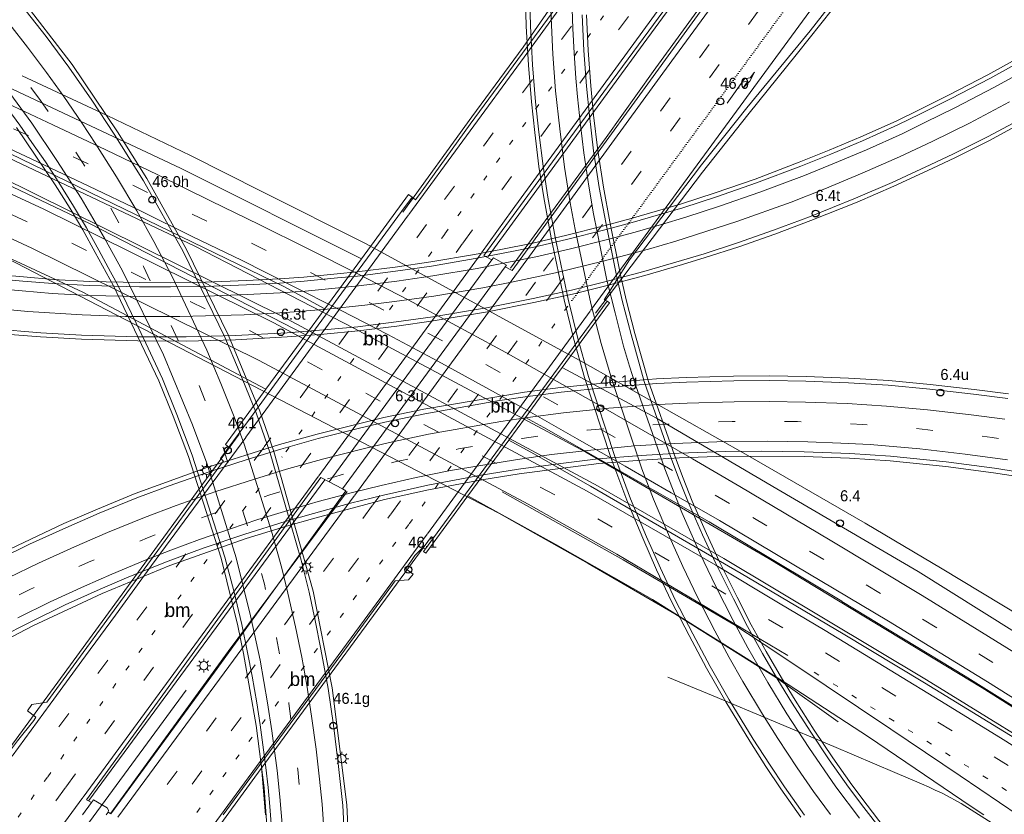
# Model space of a CAD drawing. Header units: metres. Extents: x 83575 to 86200, y 450600 to 453750.
# Tile 83 of 94: x 85556 to 85735, y 453050 to 453195. Entities that reach past the tile are written whole.
import ezdxf
from ezdxf.enums import TextEntityAlignment as Align

# ---------------------------------------------------------------- set-up
doc = ezdxf.new("R2010")
doc.units = ezdxf.units.M
doc.linetypes.add('13strp', pattern=[4, 1, -3])
doc.linetypes.add('39strp', pattern=[12, 3, -9])
for name, color, linetype, lineweight in [('gr-bs-geleiderail', 253, 'geleiderail', 18), ('gw-bs-grondwerklijn', 253, 'Continuous', 18), ('kw-bs-viaduct', 253, 'Continuous', 18), ('mk-bs-13streep 0.45', 253, '13strp', 18), ('mk-bs-39streep 0.15', 253, '39strp', 18), ('mk-bs-pijlre750', 253, 'Continuous', 18), ('mk-bs-streep 0.15', 253, 'Continuous', 18), ('og-bs-bebouwing', 253, 'Continuous', 18), ('vh-bs-randverharding', 253, 'Continuous', 18), ('wm-bs-hectometerbord text', 253, 'Continuous', 18), ('wm-bs-lichtmast', 253, 'Continuous', 18), ('wm-bs-lijnverlich', 253, 'lijnverlich', 18)]:
    doc.layers.add(name, color=color, linetype=linetype, lineweight=lineweight)
doc.styles.add('rtw_iso', font='iso-rtw.shx')
doc.linetypes.add('geleiderail', pattern='A,2,-1,[175,RTW.shx,S=0.5,R=0,X=0,Y=0],-1', length=4)
doc.linetypes.add('lijnverlich', pattern='A,0,-5,[22,RTW.shx,S=1,R=0,X=-0.625,Y=0],2.5,-0.5,[3,RTW.shx,S=0.5,R=0,X=0,Y=0],-0.5,2.5,[22,RTW.shx,S=1,R=180,X=0.625,Y=0],-5', length=16)

# ---------------------------------------------------------------- blocks, each defined once
blk = doc.blocks.new('pijlr-flat-63')
at = {"layer": 'mk-bs-pijlre750'}
for p, q in [((4.99, 5.65), (4.18, 4.02)), ((4.99, 5.65), (4.23, 4.6)), ((0, 0), (3.18, 4.43)), ((3.79, 3.99), (2.74, 3.82)), ((4.18, 4.02), (2.94, 2.81)), ((2.94, 2.81), (3.79, 3.99)), ((4.23, 4.6), (3.18, 4.43))]:
    blk.add_line(p, q, dxfattribs=at)
blk = doc.blocks.new('dtbattr-l-flat-12')
at = {"layer": 'mk-bs-13streep 0.45', "style": 'rtw_iso'}
blk.add_attdef('TAG', (0, 0), '', height=2.5, dxfattribs=at)
blk = doc.blocks.new('dtbattr-l-flat-13')
at = {"layer": 'mk-bs-13streep 0.45', "style": 'rtw_iso'}
blk.add_attdef('TAG', (0, 0), '', height=2.5, dxfattribs=at)
blk = doc.blocks.new('dtbattr-l-flat-25')
at = {"layer": 'mk-bs-13streep 0.45', "style": 'rtw_iso'}
blk.add_attdef('TAG', (0, 0), '', height=2.5, dxfattribs=at)
blk = doc.blocks.new('dtbattr-l-flat-26')
at = {"layer": 'mk-bs-13streep 0.45', "style": 'rtw_iso'}
blk.add_attdef('TAG', (0, 0), '', height=2.5, dxfattribs=at)
blk = doc.blocks.new('HMP1-flat-146')
at = {"color": 253}
blk.add_circle((0, 0), 0.625, dxfattribs=at)
blk = doc.blocks.new('HMP1-flat-148')
at = {"color": 253}
blk.add_circle((0, 0), 0.625, dxfattribs=at)
blk = doc.blocks.new('HMP1-flat-149')
at = {"color": 253}
blk.add_circle((0, 0), 0.625, dxfattribs=at)
blk = doc.blocks.new('HMP1-flat-151')
at = {"color": 253}
blk.add_circle((0, 0), 0.625, dxfattribs=at)
blk = doc.blocks.new('HMP1-flat-152')
at = {"color": 253}
blk.add_circle((0, 0), 0.625, dxfattribs=at)
blk = doc.blocks.new('HMP1-flat-153')
at = {"color": 253}
blk.add_circle((0, 0), 0.625, dxfattribs=at)
blk = doc.blocks.new('HMP1-flat-202')
at = {"color": 253}
blk.add_circle((0, 0), 0.625, dxfattribs=at)
blk = doc.blocks.new('HMP1-flat-204')
at = {"color": 253}
blk.add_circle((0, 0), 0.625, dxfattribs=at)
blk = doc.blocks.new('HMP1-flat-207')
at = {"color": 253}
blk.add_circle((0, 0), 0.625, dxfattribs=at)
blk = doc.blocks.new('HMP1-flat-208')
at = {"color": 253}
blk.add_circle((0, 0), 0.625, dxfattribs=at)
blk = doc.blocks.new('HMP1-flat-209')
at = {"color": 253}
blk.add_circle((0, 0), 0.625, dxfattribs=at)
blk = doc.blocks.new('lantaarnpaal-flat-40')
at = {"layer": 'wm-bs-lichtmast'}
for p, q in [((-0.75, 0), (-1.25, 0)), ((-0.88, 0.88), (-0.53, 0.53)), ((0, 0.75), (0, 1.25)), ((0.53, 0.53), (0.88, 0.88)), ((0.75, 0), (1.25, 0)), ((-0.53, -0.53), (-0.88, -0.88)), ((0, -0.75), (0, -1.25)), ((0.53, -0.53), (0.88, -0.88))]:
    blk.add_line(p, q, dxfattribs=at)
blk.add_circle((0, 0), 0.75, dxfattribs=at)
blk = doc.blocks.new('lantaarnpaal-flat-71')
at = {"layer": 'wm-bs-lichtmast'}
for p, q in [((-0.75, 0), (-1.25, 0)), ((-0.88, 0.88), (-0.53, 0.53)), ((0, 0.75), (0, 1.25)), ((0.53, 0.53), (0.88, 0.88)), ((0.75, 0), (1.25, 0)), ((-0.53, -0.53), (-0.88, -0.88)), ((0, -0.75), (0, -1.25)), ((0.53, -0.53), (0.88, -0.88))]:
    blk.add_line(p, q, dxfattribs=at)
blk.add_circle((0, 0), 0.75, dxfattribs=at)
blk = doc.blocks.new('lantaarnpaal-flat-116')
at = {"layer": 'wm-bs-lichtmast'}
for p, q in [((-0.75, 0), (-1.25, 0)), ((-0.88, 0.88), (-0.53, 0.53)), ((0, 0.75), (0, 1.25)), ((0.53, 0.53), (0.88, 0.88)), ((0.75, 0), (1.25, 0)), ((-0.53, -0.53), (-0.88, -0.88)), ((0, -0.75), (0, -1.25)), ((0.53, -0.53), (0.88, -0.88))]:
    blk.add_line(p, q, dxfattribs=at)
blk.add_circle((0, 0), 0.75, dxfattribs=at)
blk = doc.blocks.new('lantaarnpaal-flat-137')
at = {"layer": 'wm-bs-lichtmast'}
for p, q in [((-0.75, 0), (-1.25, 0)), ((-0.88, 0.88), (-0.53, 0.53)), ((0, 0.75), (0, 1.25)), ((0.53, 0.53), (0.88, 0.88)), ((0.75, 0), (1.25, 0)), ((-0.53, -0.53), (-0.88, -0.88)), ((0, -0.75), (0, -1.25)), ((0.53, -0.53), (0.88, -0.88))]:
    blk.add_line(p, q, dxfattribs=at)
blk.add_circle((0, 0), 0.75, dxfattribs=at)

msp = doc.modelspace()

# ---------------------------------------------------------------- linework, layer by layer
at = {"layer": 'gr-bs-geleiderail', "flags": 128}
for points in [[(85625.67, 453159.56), (85638.21, 453176.87), (85647.51, 453189.52), (85664.66, 453214.31), (85675.9, 453231.2), (85683.38, 453242.53), (85690.85, 453253.42), (85697.12, 453262.03), (85705.92, 453274.18), (85715.87, 453287.75), (85723.9, 453298.52), (85730.87, 453308.23), (85741.26, 453322.34), (85750.71, 453335.11), (85761.76, 453350.08), (85775.16, 453367.92), (85790.61, 453389.47), (85791.91, 453391.44)], [(85641.2, 453151.48), (85669.35, 453190.08), (85693.81, 453223.47), (85717.43, 453255.66), (85739.53, 453285.71), (85761.62, 453315.82), (85783.77, 453345.87), (85808.4, 453379.51)], [(85811.8, 453377.05), (85794.94, 453353.99), (85775.15, 453327.13), (85758.61, 453304.51), (85739.75, 453278.74), (85721.33, 453254.2), (85705.51, 453232.65), (85689.18, 453209.87), (85671.16, 453185.1), (85662.61, 453173.11), (85645.24, 453149.34)], [(85660.7, 453141.18), (85680.16, 453166.82), (85688.38, 453177.26), (85697.43, 453188.43), (85707.99, 453201.84), (85717.22, 453214.24), (85730.81, 453232.87), (85743.01, 453249.57), (85755.53, 453266.6), (85768.13, 453283.82), (85783.07, 453304.16), (85796.62, 453322.7), (85811.62, 453343), (85828.18, 453365.2)], [(85839.49, 452998.84), (85814.22, 453015.18), (85780.68, 453036.83), (85749.13, 453057.08), (85720.85, 453074.53), (85683.99, 453096.58), (85661.14, 453109.74), (85603.89, 453140.53), (85552.22, 453166.1), (85542.27, 453170.85), (85528.55, 453176.95), (85509.42, 453185.06), (85497.14, 453190.15), (85481.04, 453196.58), (85473.23, 453199.69)], [(85556.49, 453184.3), (85571.94, 453177.09), (85587.04, 453169.83), (85599.91, 453163.34), (85618.98, 453153.78), (85658.38, 453132.3), (85688.38, 453115.31), (85709.7, 453103), (85723.68, 453094.71), (85738.04, 453086.06), (85753.38, 453076.49), (85769.11, 453066.71), (85788.65, 453054.23), (85813.79, 453038.09), (85838.16, 453022.27), (85849.21, 453015.06)], [(85841.52, 453002.23), (85818.76, 453016.97), (85789.63, 453035.81), (85763.38, 453052.66), (85730.95, 453073.08), (85692.24, 453096.52), (85658.9, 453115.91), (85616.76, 453138.49), (85587.85, 453153.37), (85544.49, 453173.93), (85532.44, 453179.23)], [(85704.78, 453066.93), (85693.61, 453074.89), (85675.1, 453086.53), (85659.37, 453095.67), (85643.12, 453104.84), (85551.95, 453152.03), (85536.3, 453159.2), (85533.73, 453160.14), (85529.96, 453161.48), (85526.07, 453162.74), (85521.02, 453164.24), (85514.45, 453166.08), (85505.66, 453168.46), (85495.21, 453171.61), (85485.11, 453174.66), (85475.63, 453177.39)], [(85595.92, 453119.2), (85571, 453085.12), (85553.54, 453061.28)], [(85611.48, 453110.92), (85591.74, 453084.06), (85568.58, 453052.63)], [(85572.58, 453050.33), (85593.93, 453079.68), (85615.53, 453108.77)], [(85587.64, 453041.68), (85599.93, 453058.45), (85630.87, 453100.61)], [(85673.82, 453075.05), (85682.06, 453071.66), (85704.02, 453062.46), (85715.11, 453057.69), (85719.96, 453055.65), (85721.35, 453055.04), (85722.46, 453054.51), (85723.68, 453053.93), (85725.3, 453053.1), (85725.96, 453052.76), (85727.15, 453052.1), (85733.92, 453047.78), (85740.46, 453043.38), (85755.96, 453032.91), (85773.78, 453021.26), (85800.7, 453003.9), (85830.78, 452984.31)]]:
    msp.add_lwpolyline(points, dxfattribs=at)
at = {"layer": 'gw-bs-grondwerklijn'}
msp.add_line((85600.72, 453050), (85599.89, 453059.39), dxfattribs=at)
at = {"layer": 'kw-bs-viaduct', "flags": 128}
for points in [[(85698.03, 453049.58), (85694.39, 453054.71), (85691.66, 453058.82), (85688.72, 453063.43), (85684.35, 453070.55), (85680.85, 453076.67), (85677.69, 453082.59), (85674.49, 453088.8), (85671.8, 453094.56), (85669.27, 453100.28), (85666.37, 453107.21), (85664.2, 453112.99), (85663.49, 453114.94), (85658.69, 453129.49), (85656.68, 453136.66), (85654.96, 453143.6), (85652.6, 453154.89), (85651.29, 453162.2), (85650.41, 453167.84), (85649.66, 453174.04), (85649.05, 453179.57), (85648.51, 453186.29), (85648.09, 453193.33), (85647.92, 453200.6)], [(85555.92, 453198.91), (85565.52, 453186.38), (85573.8, 453174.16), (85579.14, 453165.66), (85586.35, 453152.74), (85593.95, 453137.14), (85599.68, 453123.4), (85602.24, 453116.02), (85609.34, 453090.67), (85612.82, 453073.11), (85615.48, 453051.81), (85616.32, 453033.91), (85615.97, 453015.23), (85614.17, 452995.59), (85611.11, 452977.28), (85607.03, 452960.42)], [(85659.03, 453195.41), (85659.34, 453188.95), (85659.81, 453182.51), (85660.35, 453177.16), (85661.09, 453170.75), (85662.12, 453164.11), (85663.28, 453157.77), (85665.22, 453148.16), (85666.26, 453143.62), (85667.86, 453137.52), (85670.26, 453128.97), (85675.03, 453115.36), (85676.62, 453111.19), (85678.26, 453107), (85680.84, 453101.17), (85683.22, 453096), (85686.44, 453089.6), (85689, 453084.57), (85691.7, 453079.69), (85694.5, 453074.9), (85696.97, 453070.86), (85700.45, 453065.4), (85703.81, 453060.37), (85707.29, 453055.47), (85710.09, 453051.74), (85713.19, 453047.73)], [(85547.55, 453148.6), (85556.68, 453147.77), (85562.08, 453147.33), (85568.68, 453146.96), (85577.84, 453146.75), (85583.41, 453146.71), (85589.81, 453146.8), (85597.22, 453147.11), (85603.21, 453147.41), (85607.65, 453147.74), (85613.72, 453148.34), (85617.32, 453148.68), (85624.25, 453149.55), (85630.73, 453150.5), (85638.69, 453151.84), (85643.47, 453152.76), (85649.32, 453153.93), (85655.26, 453155.28), (85662.46, 453157.13), (85667.18, 453158.4), (85671.94, 453159.77), (85676.34, 453161.07), (85682.43, 453163.05), (85689.69, 453165.56), (85697.73, 453168.61), (85703.18, 453170.79), (85708.92, 453173.21), (85715.32, 453176.11), (85719.41, 453178.11), (85724.98, 453180.84), (85732.01, 453184.5), (85739.33, 453188.55)], [(85547.55, 453148.6), (85556.68, 453147.77), (85562.08, 453147.33), (85568.68, 453146.96), (85577.84, 453146.75), (85583.41, 453146.71), (85589.81, 453146.8), (85597.22, 453147.11), (85603.21, 453147.41), (85607.65, 453147.74), (85613.72, 453148.34), (85617.32, 453148.68), (85624.25, 453149.55), (85630.73, 453150.5), (85638.69, 453151.84), (85643.47, 453152.76), (85649.32, 453153.93), (85655.26, 453155.28), (85662.46, 453157.13), (85667.18, 453158.4), (85671.94, 453159.77), (85676.34, 453161.07), (85682.43, 453163.05), (85689.69, 453165.56), (85697.73, 453168.61), (85703.18, 453170.79), (85708.92, 453173.21), (85715.32, 453176.11), (85719.41, 453178.11), (85724.98, 453180.84), (85732.01, 453184.5), (85739.33, 453188.55)], [(85744.19, 453179.03), (85732.29, 453172.59), (85726.11, 453169.48), (85721.87, 453167.45), (85714.89, 453164.25), (85708.24, 453161.37), (85699.85, 453158.01), (85693.29, 453155.55), (85686.76, 453153.26), (85680.65, 453151.28), (85676.53, 453150.02), (85669.67, 453148.03), (85662.3, 453146.1), (85656.48, 453144.65), (85649.49, 453143.1), (85641.03, 453141.45), (85631.2, 453139.77), (85624.54, 453138.85), (85617.55, 453137.99), (85611.31, 453137.38), (85604.66, 453136.89), (85595.27, 453136.36), (85586.26, 453136.12), (85577.49, 453136.15), (85567.24, 453136.46), (85559.78, 453136.86), (85551.07, 453137.58)], [(85595.52, 452974.59), (85597.75, 452986.22), (85599.01, 452993.45), (85600.41, 453003.97), (85601.19, 453014.06), (85601.65, 453025.71), (85601.43, 453041.29), (85600.43, 453054.89), (85599.02, 453066.26), (85596.72, 453079.33), (85595.67, 453084.39), (85592.64, 453096.64), (85586.69, 453115.12), (85583.92, 453122.49), (85581.28, 453128.92), (85573.09, 453146.16), (85569.75, 453152.24), (85567.5, 453156.32), (85565.18, 453160.24), (85562.48, 453164.51), (85555.45, 453174.91)], [(85732.29, 453172.59), (85726.11, 453169.48), (85721.87, 453167.45), (85714.89, 453164.25), (85708.24, 453161.37), (85699.85, 453158.01), (85693.29, 453155.55), (85686.76, 453153.26), (85680.65, 453151.28), (85676.53, 453150.02), (85669.67, 453148.03), (85662.3, 453146.1), (85656.48, 453144.65), (85649.49, 453143.1), (85641.03, 453141.45), (85631.2, 453139.77), (85624.54, 453138.85), (85617.55, 453137.99), (85611.31, 453137.38), (85604.66, 453136.89), (85595.27, 453136.36), (85586.26, 453136.12), (85577.49, 453136.15), (85567.24, 453136.46), (85559.78, 453136.86), (85551.07, 453137.58)], [(85551.85, 453097.23), (85564.05, 453102.95), (85570.14, 453105.59), (85577.01, 453108.4), (85590.19, 453113.18), (85597.09, 453115.41), (85603.23, 453117.29), (85610.07, 453119.21), (85622.23, 453122.22), (85629.47, 453123.75), (85647.76, 453126.83), (85654.34, 453127.67), (85662.67, 453128.54), (85671.76, 453129.23), (85677.19, 453129.49), (85685.8, 453129.73), (85692.3, 453129.78), (85698.98, 453129.69), (85706.7, 453129.4), (85713.98, 453128.93), (85721.54, 453128.24), (85729.54, 453127.31), (85735.76, 453126.5)], [(85742.23, 453110.75), (85733.06, 453112.19), (85724.35, 453113.34), (85714.24, 453114.34), (85706.86, 453114.84), (85698.59, 453115.11), (85684.36, 453115.18), (85675.93, 453114.88), (85669.03, 453114.48), (85661.28, 453113.89), (85646.82, 453112.01), (85640.03, 453110.9), (85630.35, 453109.09), (85622.31, 453107.3), (85609.67, 453103.93), (85604.52, 453102.49), (85597.17, 453100.21), (85583.32, 453095.35), (85571.01, 453090.26), (85558.39, 453084.35), (85547.14, 453078.5)]]:
    msp.add_lwpolyline(points, dxfattribs=at)
at = {"layer": 'mk-bs-13streep 0.45', "ltscale": 0.1, "flags": 128}
msp.add_lwpolyline([(85656.38, 453143.46), (85677.09, 453171.73), (85700.98, 453204.39), (85720.11, 453230.49), (85741.76, 453259.93), (85773.03, 453302.6), (85799.43, 453338.68), (85822.07, 453369.62)], dxfattribs=at)
at = {"layer": 'mk-bs-13streep 0.45', "flags": 128}
for points in [[(85633.32, 453155.63), (85643.66, 453169.91), (85665.24, 453199.47), (85678.99, 453218.28), (85696, 453241.59), (85708.04, 453258.05)], [(85633.27, 453155.55), (85603.77, 453115.13)], [(85626.8, 453102.88), (85656.32, 453143.38)], [(85561.1, 453056.93), (85586.34, 453091.35), (85603.72, 453115.05)], [(85626.74, 453102.8), (85613.1, 453084.27), (85594.23, 453058.63), (85583.48, 453044.07)], [(85700.45, 453075.92), (85720.93, 453063.39), (85741.45, 453050.69), (85771.81, 453031.51), (85805.51, 453009.99), (85834.79, 452991.01)], [(85561.04, 453056.85), (85525.61, 453008.68)]]:
    msp.add_lwpolyline(points, dxfattribs=at)
at = {"layer": 'mk-bs-39streep 0.15', "flags": 128}
for points in [[(85685.05, 453106.58), (85674.67, 453112.6), (85664.26, 453118.57), (85653.83, 453124.51), (85643.37, 453130.39), (85632.86, 453136.17), (85622.23, 453141.74), (85611.55, 453147.21), (85600.81, 453152.58), (85590.05, 453157.88), (85579.26, 453163.12), (85568.44, 453168.32), (85557.59, 453173.45), (85546.7, 453178.49), (85535.77, 453183.43), (85524.78, 453188.25), (85513.77, 453193.03), (85502.74, 453197.76), (85491.65, 453202.35), (85480.53, 453206.86), (85469.37, 453211.25), (85458.16, 453215.56), (85446.93, 453219.78), (85435.67, 453223.93), (85424.37, 453227.97), (85413.03, 453231.9), (85401.7, 453235.83), (85390.33, 453239.67), (85378.96, 453243.52), (85367.58, 453247.31), (85356.17, 453251.03), (85344.78, 453254.81), (85333.37, 453258.53), (85321.99, 453262.33), (85310.58, 453266.05), (85299.21, 453269.9), (85287.85, 453273.75), (85276.52, 453277.7), (85265.2, 453281.68), (85253.87, 453285.65), (85242.58, 453289.72), (85231.32, 453293.86), (85220.1, 453298.11), (85208.9, 453302.42), (85197.73, 453306.8), (85186.68, 453311.48), (85175.65, 453316.2), (85164.67, 453321.05), (85153.71, 453325.94), (85142.84, 453331.02), (85132, 453336.17), (85121.24, 453341.48), (85110.54, 453346.91), (85099.89, 453352.44), (85089.27, 453358.03), (85078.7, 453363.7), (85068.16, 453369.45), (85057.67, 453375.27), (85047.21, 453381.14), (85036.77, 453387.07), (85026.37, 453393.05), (85015.97, 453399.04), (85014.32, 453400)], [(85797.97, 453387.06), (85778.03, 453359.86), (85758.46, 453333.02), (85735.49, 453301.6), (85714.15, 453272.41), (85692.88, 453243.3), (85664.38, 453204.34), (85637.64, 453167.89), (85630.01, 453157.38)], [(85636.58, 453153.91), (85664.83, 453192.59), (85686.12, 453221.78), (85714.68, 453260.86), (85734.16, 453287.59), (85757.08, 453318.9), (85783.86, 453355.58), (85803.8, 453382.84)], [(85816.12, 453373.92), (85803.79, 453357.06), (85775.31, 453318.17), (85755.72, 453291.41), (85725.46, 453250.13), (85696.96, 453211.32), (85668.51, 453172.48), (85649.84, 453146.91)], [(85653.09, 453145.2), (85673.1, 453172.64), (85701.56, 453211.53), (85730.09, 453250.33), (85756.9, 453286.91), (85778.26, 453316.07), (85801.33, 453347.62), (85819.04, 453371.81)], [(85836.78, 452994.32), (85820.93, 453004.61), (85803.14, 453016.04), (85780.87, 453030.37), (85760.58, 453043.3), (85742.88, 453054.53), (85720.17, 453068.6), (85701.8, 453079.87), (85658.39, 453105.41), (85598, 453137.9), (85563.3, 453155.01), (85541.71, 453165.12), (85522.76, 453173.67), (85508.99, 453179.64), (85498.45, 453184.11), (85476.3, 453193.26), (85469.89, 453195.77), (85453.86, 453201.94), (85433.46, 453209.59), (85422, 453213.76), (85410.51, 453217.8), (85401.8, 453220.89), (85390.84, 453224.7), (85376.85, 453229.47), (85365.71, 453233.2), (85354.21, 453237.03), (85342.83, 453240.82), (85331.28, 453244.67), (85322.66, 453247.55), (85308.35, 453252.45), (85299.65, 453255.47), (85286.01, 453260.27), (85273.96, 453264.58), (85262.7, 453268.69), (85251.23, 453272.89), (85239.93, 453277.13), (85228.51, 453281.54), (85217.39, 453286), (85206.17, 453290.58), (85195.01, 453295.27), (85185.76, 453299.28), (85175.54, 453303.82), (85162.27, 453309.89), (85153.6, 453313.97), (85142.65, 453319.22), (85133.75, 453323.54)], [(85559.82, 453179.82), (85552.63, 453189.42), (85544.91, 453198.61), (85536.86, 453207.51), (85528.38, 453215.99), (85519.5, 453224.06), (85510.26, 453231.71), (85500.68, 453238.94), (85490.74, 453245.66), (85480.58, 453252)], [(85586.52, 452926.55), (85588.09, 452930.34), (85591.45, 452938.85), (85592.47, 452941.61), (85595.46, 452950.26), (85596.36, 452953.09), (85598.87, 452961.88), (85599.66, 452964.72), (85601.79, 452973.62), (85602.43, 452976.45), (85604.28, 452985.6), (85604.75, 452988.45), (85606.04, 452997.59), (85606.39, 453000.52), (85607.34, 453009.76), (85607.52, 453012.59), (85607.97, 453021.8), (85608.04, 453024.79), (85608.09, 453034), (85608.04, 453036.97), (85607.61, 453046.29), (85607.44, 453049.05), (85606.55, 453058.25), (85606.2, 453061.11), (85604.94, 453070.26), (85604.44, 453073.16), (85602.7, 453082.21), (85602.1, 453085.05), (85600.49, 453091.92), (85599.24, 453096.68), (85592.97, 453116.79), (85591.99, 453119.47), (85588.54, 453128.34), (85578.51, 453149.69), (85571.3, 453162.54), (85564.71, 453172.82), (85559.82, 453179.82)], [(85629.95, 453157.3), (85600.48, 453116.88)], [(85607.16, 453113.33), (85636.52, 453153.83)], [(85649.78, 453146.83), (85620.22, 453106.38)], [(85623.46, 453104.66), (85653.03, 453145.12)], [(85453.81, 453008), (85457.2, 453012.2), (85459.03, 453014.46), (85464.99, 453021.11), (85466.98, 453023.32), (85473.26, 453029.94), (85475.3, 453031.99), (85481.3, 453037.82), (85483.42, 453039.84), (85489.89, 453045.73), (85492.09, 453047.65), (85498.91, 453053.33), (85501.11, 453055.14), (85507.99, 453060.44), (85510.36, 453062.21), (85517.52, 453067.34), (85520, 453068.99), (85527.31, 453073.85), (85529.73, 453075.41), (85537.17, 453079.91), (85539.7, 453081.34), (85547.44, 453085.66), (85550.11, 453087.05), (85557.84, 453090.95), (85560.6, 453092.28), (85568.54, 453095.93), (85571.38, 453097.12), (85579.27, 453100.36), (85582.18, 453101.51), (85590.39, 453104.49), (85593.16, 453105.42), (85601.49, 453108.15), (85604.38, 453109), (85612.87, 453111.35), (85615.71, 453112.14), (85624.28, 453114.15), (85627.09, 453114.78), (85635.81, 453116.52), (85638.7, 453117.02), (85647.35, 453118.4), (85650.27, 453118.84), (85659.17, 453119.9), (85662.08, 453120.16), (85670.86, 453120.88), (85673.81, 453121.02), (85682.61, 453121.41), (85685.51, 453121.47), (85694.42, 453121.53), (85697.43, 453121.49), (85706.21, 453121.14), (85709.27, 453120.98), (85718.15, 453120.29), (85721.07, 453120), (85729.88, 453118.97), (85732.79, 453118.59), (85741.52, 453117.22), (85744.48, 453116.7), (85753.2, 453114.99), (85756.12, 453114.35), (85764.67, 453112.3), (85767.56, 453111.57), (85776.06, 453109.19), (85779.03, 453108.35), (85787.38, 453105.68), (85790.19, 453104.77), (85798.49, 453101.76), (85801.29, 453100.71), (85804.35, 453099.45)], [(85600.42, 453116.8), (85580.97, 453090.34), (85566.7, 453070.86), (85557.85, 453058.8)], [(85564.4, 453055.04), (85581.47, 453078.41), (85588.71, 453088.2), (85607.1, 453113.25)], [(85620.16, 453106.3), (85610.51, 453093.21), (85594.26, 453071.07), (85587.09, 453061.34), (85577.09, 453047.74)], [(85844.25, 453006.78), (85828.68, 453016.88), (85809.91, 453028.94), (85790.32, 453041.51), (85769.6, 453054.74), (85757.02, 453062.68), (85736.28, 453075.64), (85715.54, 453088.41), (85705.04, 453094.74), (85685.05, 453106.58)], [(85580.26, 453045.92), (85591.74, 453061.56), (85613.55, 453091.18), (85623.4, 453104.58)], [(85522.33, 453010.56), (85557.79, 453058.72)], [(85564.34, 453054.96), (85528.91, 453006.8)]]:
    msp.add_lwpolyline(points, dxfattribs=at)
at = {"layer": 'mk-bs-streep 0.15', "flags": 128}
for points in [[(85794.89, 453389.28), (85785.04, 453375.58), (85774.97, 453361.7), (85762.08, 453344.1), (85751.43, 453329.57), (85742.47, 453317.32), (85733.22, 453304.63), (85722.61, 453290.15), (85715.64, 453280.57), (85704.74, 453265.68), (85694.97, 453252.33), (85684.55, 453238.11), (85676.99, 453227.8), (85663.55, 453209.5), (85647.72, 453187.73), (85626.74, 453159.11)], [(85806.77, 453380.68), (85795.95, 453365.88), (85778.89, 453342.55), (85763.1, 453320.93), (85745.46, 453296.86), (85728.13, 453273.07), (85710.27, 453248.62), (85687.99, 453218.17), (85670.91, 453194.71), (85645.52, 453159.91), (85639.94, 453152.14)], [(85646.55, 453148.65), (85674.57, 453187.06), (85694.38, 453214.11), (85714.82, 453241.99), (85736.37, 453271.33), (85761.53, 453305.67), (85786.64, 453339.98), (85813.1, 453376.11)], [(85825.17, 453367.38), (85808.07, 453344.06), (85784.47, 453311.79), (85763.49, 453283.09), (85743.04, 453255.24), (85714.18, 453215.95), (85690.79, 453184), (85679.16, 453168.13), (85659.79, 453141.66)], [(85703.39, 453050.05), (85700.31, 453054.28), (85697.36, 453058.55), (85693.81, 453063.89), (85691.04, 453068.32), (85687.46, 453074.22), (85684.99, 453078.62), (85682.4, 453083.46), (85679.24, 453089.6), (85676.55, 453095.14), (85674.11, 453100.52), (85671.23, 453107.37), (85669.08, 453112.91), (85663.63, 453129.16), (85661.7, 453135.7), (85659.83, 453142.96), (85656.96, 453156.42), (85656.08, 453161.22), (85655.07, 453167.73), (85654.18, 453174.7), (85653.44, 453181.58), (85652.94, 453188.25), (85652.67, 453193.52), (85652.53, 453197.77)], [(85656.43, 453196.41), (85656.54, 453192.91), (85656.79, 453188.43), (85657.08, 453183.91), (85657.39, 453180.52), (85657.93, 453175.41), (85658.58, 453170.35), (85659.45, 453164.25), (85660.34, 453159.23), (85660.97, 453155.99), (85662.77, 453147.16), (85664.23, 453141.22), (85665.8, 453135.22), (85666.87, 453131.57), (85667.97, 453128.17), (85673.26, 453112.91), (85676.39, 453104.97), (85679.66, 453097.57), (85682.53, 453091.52), (85685.71, 453085.31), (85688.37, 453080.38), (85692.01, 453074.08), (85695.49, 453068.34), (85699.47, 453062.26), (85704.39, 453055.13), (85708.68, 453049.41)], [(85567.31, 453175.78), (85564.05, 453180.56), (85560.88, 453184.94), (85557.43, 453189.54), (85554.2, 453193.67)], [(85695.66, 453079), (85664.54, 453097.37), (85648.45, 453106.5), (85599.52, 453132.61), (85558.23, 453153.02), (85538.24, 453162.3), (85519.59, 453170.69), (85496.95, 453180.39), (85474.3, 453189.66), (85467.12, 453192.53)], [(85740.61, 453186.33), (85733.24, 453182.26), (85726.15, 453178.57), (85720.55, 453175.82), (85716.43, 453173.81), (85709.96, 453170.87), (85704.16, 453168.43), (85698.67, 453166.23), (85690.57, 453163.16), (85683.25, 453160.63), (85677.11, 453158.63), (85672.67, 453157.32), (85667.87, 453155.93), (85663.12, 453154.66), (85655.87, 453152.79), (85649.86, 453151.44), (85643.97, 453150.26), (85639.15, 453149.33), (85631.14, 453147.97), (85624.6, 453147.02), (85617.6, 453146.14), (85613.98, 453145.8), (85607.88, 453145.2), (85603.38, 453144.86), (85597.35, 453144.56), (85589.88, 453144.25), (85583.42, 453144.16), (85577.81, 453144.19), (85568.59, 453144.41), (85561.9, 453144.78), (85556.46, 453145.23), (85547.28, 453146.06)], [(85553.54, 453182.08), (85558.21, 453175.7), (85562.77, 453168.92), (85567.18, 453162.06), (85571.42, 453154.82), (85574.71, 453148.89), (85582.17, 453133.64), (85587.44, 453120.91), (85590.03, 453113.92), (85595.35, 453096.73), (85597.96, 453086.18), (85599.7, 453078.14), (85601.06, 453070.38), (85601.83, 453065.28), (85602.79, 453058.05), (85603.29, 453053.27), (85603.76, 453047.57)], [(85735.96, 453179.58), (85728.65, 453175.72), (85721.88, 453172.4), (85715.94, 453169.62), (85709.18, 453166.62), (85702.38, 453163.81), (85696.27, 453161.38), (85686.35, 453157.83), (85675.27, 453154.29), (85670.32, 453152.84), (85662.1, 453150.62), (85653.4, 453148.51), (85645.74, 453146.87), (85640.19, 453145.82), (85631.27, 453144.29), (85624.13, 453143.3), (85618.77, 453142.64), (85611.9, 453141.92), (85604.37, 453141.33), (85596.82, 453140.87), (85585.15, 453140.56), (85575.27, 453140.59), (85567.37, 453140.88), (85557.5, 453141.48), (85546.08, 453142.58)], [(85686.91, 453109.69), (85678.31, 453114.7), (85669.33, 453119.89), (85661.2, 453124.54), (85652.33, 453129.57), (85644.38, 453134.05), (85635.43, 453138.91), (85626.62, 453143.6), (85617.58, 453148.27), (85608.35, 453152.93), (85599.52, 453157.3), (85590.79, 453161.57), (85581.1, 453166.3), (85571.66, 453170.85), (85562.04, 453175.41), (85552.74, 453179.75)], [(85611.32, 453047.43), (85610.98, 453051.96), (85610.52, 453056.52), (85609.88, 453061.97), (85609.06, 453067.96), (85608.19, 453073.57), (85607.27, 453078.68), (85606.14, 453084.21), (85604.74, 453090.32), (85603.66, 453094.83), (85601.79, 453101.57), (85596.79, 453117.36), (85594.99, 453122.35), (85592.57, 453128.43), (85590.04, 453134.45), (85583.74, 453147.84), (85580.37, 453154.21), (85577.33, 453159.76), (85573.62, 453165.98), (85569.86, 453171.88), (85567.31, 453175.78)], [(85683.2, 453103.49), (85674.45, 453108.56), (85666.06, 453113.37), (85657.38, 453118.35), (85648.85, 453123.18), (85640.74, 453127.69), (85632.04, 453132.49), (85622.91, 453137.33), (85614.31, 453141.76), (85605.18, 453146.36), (85596.34, 453150.79), (85587.51, 453155.08), (85578, 453159.77), (85568.58, 453164.24), (85559.15, 453168.75), (85549.89, 453173.08)], [(85838.59, 452997.33), (85825.82, 453005.67), (85813.44, 453013.69), (85798.81, 453023.1), (85785.82, 453031.43), (85774.05, 453038.95), (85763.54, 453045.67), (85755.31, 453050.82), (85744.33, 453057.71), (85734.81, 453063.68), (85724.36, 453070.13), (85714.28, 453076.31), (85702.44, 453083.5), (85693.96, 453088.55), (85682.56, 453095.41), (85659.15, 453108.82), (85602.18, 453139.45), (85560.38, 453160.06), (85540.57, 453169.26)], [(85626.68, 453159.03), (85597.15, 453118.65)], [(85610.37, 453111.63), (85639.88, 453152.06)], [(85616.92, 453108.13), (85646.49, 453148.57)], [(85630.16, 453101.1), (85659.73, 453141.58)], [(85735.09, 453121.9), (85728.96, 453122.7), (85721.05, 453123.62), (85713.61, 453124.29), (85706.45, 453124.76), (85698.85, 453125.04), (85692.28, 453125.13), (85685.88, 453125.09), (85677.36, 453124.85), (85672.04, 453124.59), (85667.33, 453124.23), (85663.09, 453123.91), (85654.88, 453123.05), (85648.41, 453122.22), (85643.5, 453121.48), (85630.35, 453119.18), (85623.24, 453117.68), (85618.46, 453116.56), (85611.27, 453114.72), (85604.54, 453112.83), (85598.49, 453110.98), (85591.68, 453108.77), (85584.46, 453106.22), (85578.71, 453104.07), (85571.95, 453101.31), (85565.95, 453098.7), (85559.44, 453095.74), (85553.92, 453093.06)], [(85554.62, 453060.66), (85561.57, 453070.1), (85567.98, 453078.92), (85573.41, 453086.32), (85579.99, 453095.35), (85597.1, 453118.57)], [(85555.69, 453085.83), (85561.57, 453088.7), (85567.77, 453091.58), (85572.74, 453093.76), (85578.81, 453096.27), (85583.48, 453098.12), (85588.72, 453100.05), (85594.33, 453102.01), (85599.33, 453103.67), (85605.35, 453105.53), (85610.27, 453106.95), (85616.54, 453108.62), (85621.74, 453109.88), (85628.11, 453111.31), (85634.34, 453112.61), (85639.84, 453113.53), (85646.5, 453114.58), (85652.66, 453115.51), (85659.83, 453116.3), (85667.78, 453117.06), (85674.99, 453117.53), (85684.34, 453117.88), (85691.89, 453117.92), (85699.31, 453117.81), (85705.29, 453117.56), (85710.63, 453117.33), (85719.62, 453116.51), (85727.91, 453115.59), (85735.61, 453114.55)], [(85610.31, 453111.54), (85591.85, 453086.35), (85578.7, 453068.44), (85567.56, 453053.22)], [(85846.09, 453009.85), (85833.25, 453018.16), (85810.76, 453032.67), (85792.1, 453044.62), (85772.47, 453057.17), (85758.22, 453066.18), (85742.15, 453076.24), (85720.06, 453089.88), (85703.36, 453099.96), (85686.91, 453109.69)], [(85573.84, 453049.61), (85586.21, 453066.38), (85594.88, 453078.15), (85611.49, 453100.73), (85616.86, 453108.06)], [(85643.74, 453108.72), (85665.73, 453096.33), (85685.84, 453084.59), (85688.33, 453082.97), (85694.39, 453078.99), (85702.61, 453073.48), (85714.38, 453065.57), (85726.95, 453057.09), (85741.27, 453047.43), (85755.91, 453037.59), (85770.56, 453028), (85786.76, 453017.48), (85805.47, 453005.43), (85821.08, 452995.35), (85832.83, 452987.73)], [(85842.38, 453003.67), (85816.71, 453020.28), (85787.78, 453038.8), (85761.82, 453055.42), (85731.96, 453074.16), (85713.93, 453085.2), (85696.75, 453095.46), (85683.2, 453103.49)], [(85630.1, 453101.02), (85621.66, 453089.52), (85596.02, 453054.69), (85586.79, 453042.16)], [(85567.5, 453053.14), (85532.1, 453004.98)]]:
    msp.add_lwpolyline(points, dxfattribs=at)
at = {"layer": 'og-bs-bebouwing'}
for p, q in [((85611.48, 453141.97), (85618.15, 453151.05)), ((85612.26, 453110.52), (85641.86, 453150.88)), ((85644.26, 453149.59), (85614.67, 453109.24)), ((85608.01, 453137.23), (85611.48, 453141.97)), ((85600.77, 453127.38), (85608.01, 453137.23)), ((85647.94, 453122.22), (85644.93, 453118.13)), ((85644.93, 453118.13), (85637.47, 453107.96)), ((85614.67, 453109.24), (85612.26, 453110.52)), ((85567.4, 453050), (85569.04, 453052.24)), ((85572.11, 453050.48), (85571.76, 453050))]:
    msp.add_line(p, q, dxfattribs=at)
for points in [[(85627.34, 453162.27), (85625.43, 453159.66), (85616.4, 453147.34)], [(85618.15, 453151.05), (85626.71, 453162.74), (85627.34, 453162.27)], [(85641.86, 453150.88), (85642.12, 453151.23), (85644.51, 453149.94), (85644.26, 453149.59)], [(85616.4, 453147.34), (85599.38, 453124.13), (85598.43, 453122.83), (85594.04, 453116.85)], [(85629.76, 453098.34), (85631.24, 453100.37), (85639.71, 453111.92), (85649.78, 453125.62), (85657.32, 453135.88), (85657.91, 453136.69), (85662.79, 453143.34)], [(85662.79, 453143.34), (85663.26, 453143.08), (85658.09, 453136.04), (85657.49, 453135.22), (85654.64, 453131.34)], [(85654.64, 453131.34), (85651.12, 453126.56), (85650.51, 453125.73), (85647.94, 453122.22)], [(85594.04, 453116.85), (85593.4, 453117.32), (85600.77, 453127.38)], [(85637.47, 453107.96), (85629.84, 453097.58), (85629.42, 453097.88), (85629.76, 453098.34)], [(85569.04, 453052.24), (85569.42, 453052.75), (85571.91, 453051.27), (85572.18, 453050.89), (85572.11, 453050.48)]]:
    msp.add_lwpolyline(points, dxfattribs=at)
at = {"layer": 'vh-bs-randverharding'}
for p, q in [((85640.36, 453151.68), (85641.86, 453150.88)), ((85644.26, 453149.59), (85645.51, 453148.93))]:
    msp.add_line(p, q, dxfattribs=at)
for points in [[(85627.34, 453162.27), (85627.96, 453161.78), (85629.18, 453163.44), (85637.9, 453175.56), (85647.4, 453188.42), (85657.86, 453202.67), (85663.35, 453211.11), (85670.39, 453221.54), (85680.44, 453236.93), (85689.62, 453250.47), (85699.29, 453263.72), (85712.55, 453281.65), (85726.42, 453300.78), (85738.78, 453317.73), (85746.5, 453328.17), (85750, 453332.9)], [(85750, 453301.22), (85742.7, 453291.27), (85726.95, 453269.84), (85709.88, 453246.47), (85694.44, 453225.33), (85679.57, 453205.05), (85662.84, 453182.34), (85640.36, 453151.68)], [(85645.51, 453148.93), (85684.37, 453202.45), (85706.85, 453232.96), (85735.35, 453271.95), (85750, 453291.9)], [(85750, 453260.68), (85743.12, 453251.27), (85729.78, 453232.94), (85716.2, 453214.33), (85706.92, 453201.79), (85699.68, 453192.47), (85688.2, 453178.52), (85679.96, 453168.14), (85666.87, 453150.9), (85662.29, 453143.62), (85662.79, 453143.34)], [(85611.48, 453141.97), (85604.01, 453146.02), (85552.18, 453171.2), (85515.64, 453187.36), (85497.84, 453194.93), (85486.07, 453199.67), (85474.4, 453204.31), (85461.85, 453209.27), (85448.53, 453214.32), (85437.42, 453218.54), (85423.26, 453223.72), (85407.51, 453229.1), (85402.3, 453230.89)], [(85466.17, 453219.77), (85496.09, 453207.8), (85519.47, 453197.94), (85543.56, 453187.12), (85585.24, 453167.53), (85618.15, 453151.05)], [(85600.77, 453127.38), (85567.48, 453144.98), (85534.7, 453160.22), (85524.92, 453164.78), (85496.16, 453177.2), (85467.62, 453188.79), (85460.21, 453191.65)], [(85488.53, 453192.96), (85508.78, 453184.52), (85528.11, 453176.27), (85544.56, 453168.92), (85568.7, 453157.48), (85608.01, 453137.23)], [(85654.64, 453131.34), (85671.8, 453122.1), (85693.64, 453109.26), (85719.32, 453094.22), (85736.83, 453083.27), (85750, 453075.08)], [(85750, 453061.39), (85727.86, 453075.22), (85705.49, 453088.8), (85705.44, 453088.84), (85681.35, 453103.26), (85651.31, 453120.4), (85647.94, 453122.22)], [(85553.25, 453061.31), (85553.78, 453061.01), (85555.62, 453063.47), (85558.56, 453067.18), (85558.94, 453067.79), (85557.45, 453068.93), (85558.2, 453070.07), (85560.93, 453070.47), (85577.97, 453093.77), (85593.06, 453114.35), (85592.94, 453114.43), (85592.51, 453114.76), (85594.04, 453116.85)], [(85644.93, 453118.13), (85649.47, 453115.62), (85659.77, 453109.76), (85687.16, 453093.89), (85705.73, 453082.91), (85720.51, 453074.03), (85741.76, 453060.99), (85750, 453055.81)], [(85612.26, 453110.52), (85610.77, 453111.32), (85568.15, 453052.75), (85569.04, 453052.24)], [(85572.11, 453050.48), (85572.56, 453050.22), (85591.43, 453075.96), (85615.3, 453108.9), (85614.67, 453109.24)], [(85731.28, 453050), (85728.98, 453051.54), (85710.32, 453064.17), (85695.73, 453073.71), (85671.04, 453089.17), (85653.46, 453099.14), (85637.47, 453107.96)], [(85629.76, 453098.34), (85629.23, 453098.54), (85627.84, 453097.13), (85626.2, 453094.74), (85627.56, 453093.77), (85626.71, 453092.7), (85624.24, 453092.57), (85614.57, 453079.3), (85598.54, 453057.55), (85593, 453050)]]:
    msp.add_lwpolyline(points, dxfattribs=at)
at = {"layer": 'vh-bs-randverharding', "flags": 128}
for points in [[(85698.65, 453049.98), (85695.02, 453055.1), (85692.3, 453059.2), (85689.36, 453063.79), (85685, 453070.9), (85681.51, 453077), (85678.36, 453082.91), (85675.17, 453089.1), (85672.49, 453094.84), (85669.96, 453100.55), (85667.07, 453107.46), (85664.9, 453113.22), (85664.2, 453115.16), (85659.42, 453129.69), (85657.41, 453136.83), (85655.69, 453143.74), (85653.34, 453155.02), (85652.04, 453162.3), (85651.16, 453167.92), (85650.41, 453174.11), (85649.8, 453179.62), (85649.26, 453186.33), (85648.84, 453193.35), (85648.67, 453200.6)], [(85555.34, 453198.42), (85560.83, 453191.48), (85564.92, 453185.92), (85569.13, 453179.91), (85573.18, 453173.73), (85578.5, 453165.26), (85585.7, 453152.37), (85593.28, 453136.8), (85595.88, 453130.66), (85598.99, 453123.1), (85601.54, 453115.76), (85605.39, 453102.59), (85607.17, 453096.27), (85608.62, 453090.46), (85609.75, 453085.36), (85610.74, 453080.12), (85612.09, 453072.95), (85613.03, 453066.3), (85613.92, 453059.35), (85614.75, 453051.71), (85615.17, 453043.28)], [(85658.29, 453195.39), (85658.59, 453188.91), (85659.07, 453182.46), (85659.61, 453177.1), (85660.35, 453170.67), (85661.38, 453164), (85662.55, 453157.65), (85664.49, 453148.02), (85665.54, 453143.46), (85667.14, 453137.34), (85669.55, 453128.77), (85674.33, 453115.13), (85675.92, 453110.95), (85677.57, 453106.74), (85680.15, 453100.89), (85682.54, 453095.7), (85685.77, 453089.3), (85688.33, 453084.25), (85691.05, 453079.35), (85693.85, 453074.55), (85696.33, 453070.5), (85699.82, 453065.03), (85703.19, 453059.98), (85706.68, 453055.06), (85709.48, 453051.32), (85712.59, 453047.31)], [(85547.47, 453147.86), (85556.61, 453147.03), (85562.02, 453146.58), (85568.65, 453146.22), (85577.82, 453146), (85583.41, 453145.96), (85589.83, 453146.06), (85597.25, 453146.36), (85603.25, 453146.67), (85607.71, 453147), (85613.79, 453147.6), (85617.4, 453147.94), (85624.35, 453148.81), (85630.85, 453149.76), (85638.82, 453151.11), (85643.61, 453152.03), (85649.47, 453153.21), (85655.43, 453154.55), (85662.65, 453156.41), (85667.38, 453157.68), (85672.15, 453159.05), (85676.56, 453160.36), (85682.66, 453162.35), (85689.94, 453164.86), (85698, 453167.92), (85703.46, 453170.1), (85709.22, 453172.53), (85715.64, 453175.44), (85719.74, 453177.44), (85725.32, 453180.18), (85732.37, 453183.85), (85739.7, 453187.91)], [(85601.88, 453046.04), (85601.49, 453051.51), (85601.15, 453055.01), (85600.75, 453058.62), (85600.35, 453061.83), (85599.74, 453066.4), (85599.12, 453070.34), (85598.28, 453075.19), (85597.43, 453079.51), (85596.38, 453084.58), (85594.93, 453090.73), (85593.33, 453096.87), (85587.38, 453115.39), (85584.59, 453122.79), (85581.95, 453129.25), (85578.96, 453135.72), (85573.74, 453146.53), (85572.51, 453148.73), (85570.38, 453152.62), (85568.13, 453156.71), (85565.8, 453160.65), (85563.1, 453164.93), (85560.69, 453168.67), (85558.21, 453172.22), (85556.04, 453175.36), (85553.87, 453178.32)], [(85738.44, 453176.66), (85731.95, 453173.26), (85725.78, 453170.15), (85721.55, 453168.12), (85714.59, 453164.93), (85707.96, 453162.06), (85699.58, 453158.7), (85693.03, 453156.25), (85686.52, 453153.96), (85680.43, 453151.98), (85676.32, 453150.73), (85669.47, 453148.75), (85662.11, 453146.82), (85656.31, 453145.37), (85649.34, 453143.83), (85640.89, 453142.18), (85631.09, 453140.51), (85624.44, 453139.59), (85617.47, 453138.73), (85611.24, 453138.13), (85604.61, 453137.63), (85595.24, 453137.1), (85586.25, 453136.87), (85577.51, 453136.89), (85567.27, 453137.2), (85559.83, 453137.6), (85551.14, 453138.32)], [(85552.23, 453096.47), (85557.82, 453099.18), (85564.4, 453102.17), (85570.47, 453104.81), (85577.32, 453107.61), (85583.16, 453109.79), (85590.46, 453112.37), (85597.35, 453114.6), (85603.47, 453116.48), (85610.29, 453118.39), (85617.55, 453120.25), (85622.41, 453121.39), (85629.63, 453122.92), (85642.89, 453125.23), (85647.88, 453125.99), (85654.44, 453126.83), (85662.75, 453127.69), (85667.04, 453128.03), (85671.81, 453128.38), (85677.22, 453128.65), (85685.82, 453128.89), (85692.29, 453128.93), (85698.95, 453128.85), (85706.65, 453128.55), (85713.91, 453128.08), (85721.45, 453127.4), (85729.43, 453126.47), (85735.64, 453125.66)], [(85742.38, 453111.59), (85733.19, 453113.03), (85724.46, 453114.19), (85714.32, 453115.19), (85706.9, 453115.68), (85698.61, 453115.96), (85690.85, 453116.09), (85684.34, 453116.03), (85675.89, 453115.73), (85668.98, 453115.32), (85661.19, 453114.73), (85654.38, 453113.89), (85646.69, 453112.85), (85639.88, 453111.73), (85630.18, 453109.92), (85622.12, 453108.13), (85616.14, 453106.66), (85609.44, 453104.75), (85604.28, 453103.3), (85596.91, 453101.01), (85589.34, 453098.45), (85583.02, 453096.14), (85575.86, 453093.29), (85570.67, 453091.04), (85564.3, 453088.18), (85558.01, 453085.11), (85552.22, 453082.18)]]:
    msp.add_lwpolyline(points, dxfattribs=at)
at = {"layer": 'wm-bs-lijnverlich'}
msp.add_lwpolyline([(85489.32, 452940.45), (85533.33, 453000.61), (85586.3, 453072.69)], dxfattribs=at)

# ---------------------------------------------------------------- block references
for name, p in [('pijlr-flat-63', (85684.59, 453179.34)), ('HMP1-flat-207', (85683.36, 453179.67)), ('HMP1-flat-202', (85580.1, 453161.81)), ('HMP1-flat-208', (85700.7, 453159.3)), ('HMP1-flat-204', (85603.49, 453137.73)), ('HMP1-flat-209', (85723.38, 453126.76)), ('HMP1-flat-152', (85661.57, 453123.91)), ('HMP1-flat-149', (85624.26, 453121.18)), ('HMP1-flat-146', (85593.85, 453116.27)), ('lantaarnpaal-flat-40', (85589.99, 453112.6)), ('HMP1-flat-153', (85705.14, 453103.01)), ('lantaarnpaal-flat-137', (85608.1, 453095.02)), ('HMP1-flat-151', (85626.66, 453094.57)), ('lantaarnpaal-flat-116', (85589.48, 453077.11)), ('HMP1-flat-148', (85613.01, 453066.19)), ('lantaarnpaal-flat-71', (85614.58, 453060.22))]:
    msp.add_blockref(name, p)
for name, p in [('dtbattr-l-flat-26', (85618.52, 453135.34)), ('dtbattr-l-flat-13', (85641.56, 453123.13)), ('dtbattr-l-flat-25', (85582.41, 453085.99)), ('dtbattr-l-flat-12', (85605.12, 453073.43))]:
    msp.add_blockref(name, p).add_auto_attribs({'TAG': 'bm'})

# ---------------------------------------------------------------- texts
at = {"layer": 'wm-bs-hectometerbord text', "style": 'rtw_iso'}
for s, p in [('46.0', (85683.36, 453181.36)), ('46.0h', (85580.1, 453163.5)), ('6.4t', (85700.7, 453160.99)), ('6.3t', (85603.49, 453139.41)), ('6.4u', (85723.38, 453128.45)), ('46.1g', (85661.57, 453127.3)), ('6.3u', (85624.26, 453124.57)), ('46.1', (85593.85, 453119.66)), ('6.4', (85705.14, 453106.4)), ('46.1', (85626.66, 453097.96)), ('46.1g', (85613.01, 453069.58))]:
    msp.add_text(s, height=2, dxfattribs=at).set_placement(p, align=Align.BOTTOM_LEFT)

doc.saveas('drawing.dxf')
